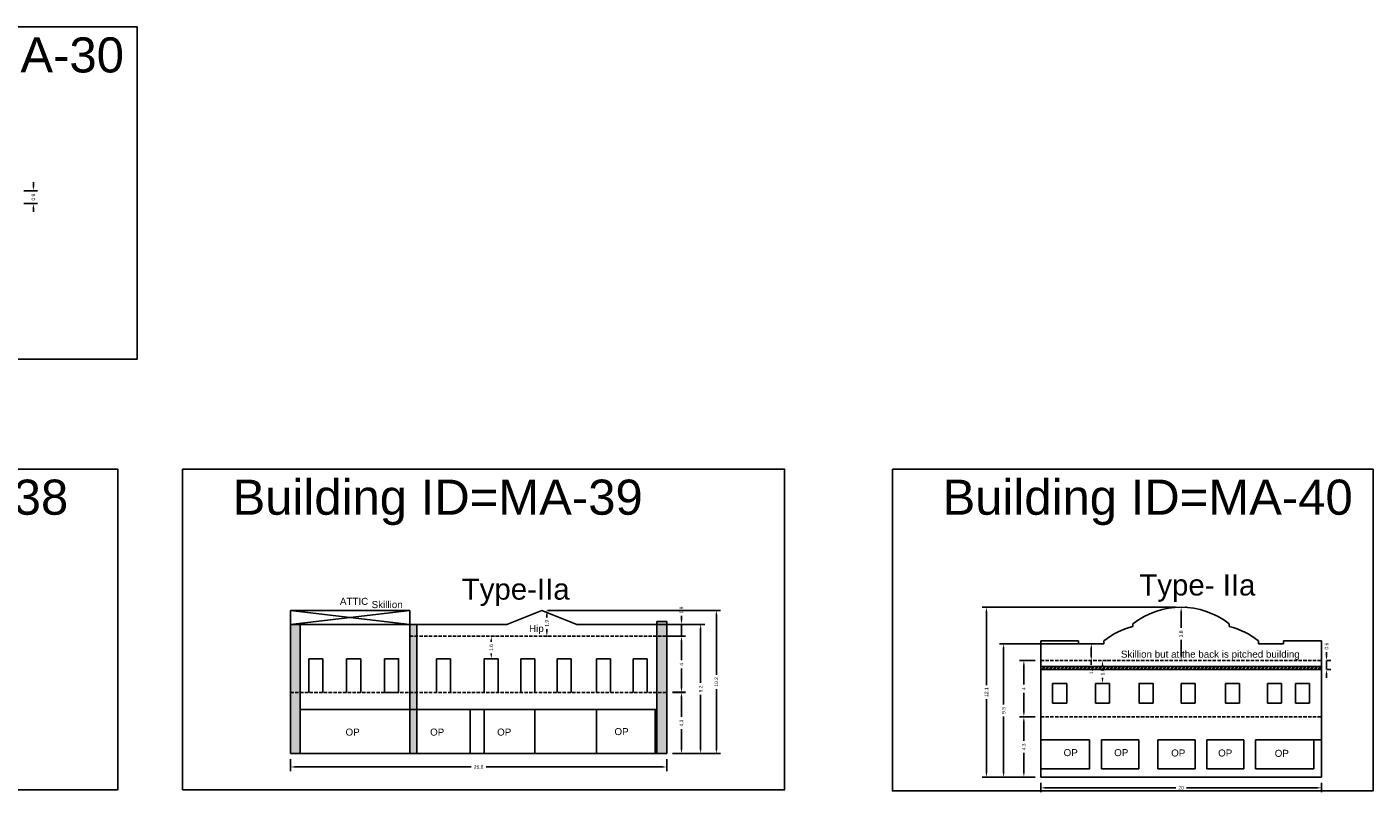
# Model space of a CAD drawing. Header units: metres. Extents: x 3416649 to 3417100, y -6712966 to -6712690.
# Tile 69 of 72: x 3417004 to 3417100, y -6712805 to -6712750. Entities that reach past the tile are written whole.
import ezdxf

# ---------------------------------------------------------------- set-up
doc = ezdxf.new("R2010")
doc.units = ezdxf.units.M
doc.linetypes.add('ACAD_ISO02W100', pattern=[15, 12, -3])
doc.layers.add('Dotted', color=7, linetype='ACAD_ISO02W100', plot=False)
doc.styles.get("Standard").update_dxf_attribs({"font": 'arial.ttf'})
doc.dimstyles.new('ISO-25', dxfattribs={"dimtxt": 0.25, "dimasz": 0.3, "dimexe": 0.3, "dimexo": 0.4, "dimgap": 0.2, "dimtad": 0, "dimdec": 1, "dimdsep": 46, "dimtxsty": 'Standard', "dimcen": 2.5, "dimadec": 0, "dimazin": 0, "dimtfac": 1, "dimtdec": 1, "dimtmove": 0, "dimatfit": 3, "dimfxl": 1, "dimarcsym": 0})

# ---------------------------------------------------------------- blocks, each defined once
blk = doc.blocks.new('*D246')
at = {"color": 0, "lineweight": -2, "transparency": 16777216}
for p, q in [((3417004.268, -6712761.667), (3417004.268, -6712761.367)), ((3417003.576, -6712761.967), (3417004.568, -6712761.967)), ((3417004.268, -6712761.967), (3417004.268, -6712761.994)), ((3417003.576, -6712762.877), (3417004.568, -6712762.877)), ((3417004.268, -6712762.877), (3417004.268, -6712762.85)), ((3417004.268, -6712763.177), (3417004.268, -6712763.477))]:
    blk.add_line(p, q, dxfattribs=at)
at = {"color": 0, "transparency": 16777216}
for points in [[(3417004.218, -6712761.667), (3417004.318, -6712761.667), (3417004.268, -6712761.967)], [(3417004.218, -6712763.177), (3417004.318, -6712763.177), (3417004.268, -6712762.877)]]:
    blk.add_solid(points, dxfattribs=at)
at = {"layer": 'Defpoints', "color": 0, "transparency": 16777216}
for p in [(3417003.176, -6712761.967), (3417004.268, -6712761.967), (3417003.176, -6712762.877)]:
    blk.add_point(p, dxfattribs=at)
at = {"color": 0, "transparency": 16777216, "insert": (3417004.268, -6712762.422), "char_height": 0.25, "attachment_point": 5, "rotation": 90}
blk.add_mtext('0.9', dxfattribs=at)
blk = doc.blocks.new('*D312')
at = {"color": 0, "lineweight": -2, "transparency": 16777216}
for p, q in [((3417049.774, -6712797.702), (3417050.717, -6712797.702)), ((3417050.417, -6712798.002), (3417050.417, -6712799.445)), ((3417050.417, -6712801.752), (3417050.417, -6712800.31)), ((3417049.774, -6712802.052), (3417050.717, -6712802.052))]:
    blk.add_line(p, q, dxfattribs=at)
at = {"color": 0, "transparency": 16777216}
for points in [[(3417050.367, -6712798.002), (3417050.467, -6712798.002), (3417050.417, -6712797.702)], [(3417050.367, -6712801.752), (3417050.467, -6712801.752), (3417050.417, -6712802.052)]]:
    blk.add_solid(points, dxfattribs=at)
at = {"layer": 'Defpoints', "color": 0, "transparency": 16777216}
for p in [(3417049.374, -6712797.702), (3417050.417, -6712797.702), (3417049.374, -6712802.052)]:
    blk.add_point(p, dxfattribs=at)
at = {"color": 0, "transparency": 16777216, "insert": (3417050.417, -6712799.877), "char_height": 0.25, "attachment_point": 5, "rotation": 90}
blk.add_mtext('4.3', dxfattribs=at)
blk = doc.blocks.new('*D313')
at = {"color": 0, "lineweight": -2, "transparency": 16777216}
for p, q in [((3417049.774, -6712793.702), (3417050.717, -6712793.702)), ((3417050.417, -6712794.002), (3417050.417, -6712795.409)), ((3417050.417, -6712797.389), (3417050.417, -6712795.982)), ((3417049.774, -6712797.689), (3417050.717, -6712797.689))]:
    blk.add_line(p, q, dxfattribs=at)
at = {"color": 0, "transparency": 16777216}
for points in [[(3417050.367, -6712794.002), (3417050.467, -6712794.002), (3417050.417, -6712793.702)], [(3417050.367, -6712797.389), (3417050.467, -6712797.389), (3417050.417, -6712797.689)]]:
    blk.add_solid(points, dxfattribs=at)
at = {"layer": 'Defpoints', "color": 0, "transparency": 16777216}
for p in [(3417049.374, -6712793.702), (3417050.417, -6712793.702), (3417049.374, -6712797.689)]:
    blk.add_point(p, dxfattribs=at)
at = {"color": 0, "transparency": 16777216, "insert": (3417050.417, -6712795.696), "char_height": 0.25, "attachment_point": 5, "rotation": 90}
blk.add_mtext('4', dxfattribs=at)
blk = doc.blocks.new('*D314')
at = {"color": 0, "lineweight": -2, "transparency": 16777216}
for p, q in [((3417037.274, -6712793.702), (3417037.174, -6712793.702)), ((3417036.874, -6712794.002), (3417036.874, -6712794.086)), ((3417036.874, -6712795.002), (3417036.874, -6712794.918)), ((3417037.274, -6712795.302), (3417037.174, -6712795.302))]:
    blk.add_line(p, q, dxfattribs=at)
at = {"color": 0, "transparency": 16777216}
for points in [[(3417036.824, -6712794.002), (3417036.924, -6712794.002), (3417036.874, -6712793.702)], [(3417036.824, -6712795.002), (3417036.924, -6712795.002), (3417036.874, -6712795.302)]]:
    blk.add_solid(points, dxfattribs=at)
at = {"layer": 'Defpoints', "color": 0, "transparency": 16777216}
for p in [(3417036.874, -6712793.702), (3417036.874, -6712793.702), (3417036.874, -6712795.302)]:
    blk.add_point(p, dxfattribs=at)
at = {"color": 0, "transparency": 16777216, "insert": (3417036.874, -6712794.502), "char_height": 0.25, "attachment_point": 5, "rotation": 90}
blk.add_mtext('1.6', dxfattribs=at)
blk = doc.blocks.new('*D315')
at = {"color": 0, "lineweight": -2, "transparency": 16777216}
for p, q in [((3417022.574, -6712802.452), (3417022.574, -6712803.306)), ((3417049.374, -6712802.452), (3417049.374, -6712803.306)), ((3417022.874, -6712803.006), (3417035.447, -6712803.006)), ((3417049.074, -6712803.006), (3417036.501, -6712803.006))]:
    blk.add_line(p, q, dxfattribs=at)
at = {"color": 0, "transparency": 16777216}
for points in [[(3417022.874, -6712802.956), (3417022.874, -6712803.056), (3417022.574, -6712803.006)], [(3417049.074, -6712802.956), (3417049.074, -6712803.056), (3417049.374, -6712803.006)]]:
    blk.add_solid(points, dxfattribs=at)
at = {"layer": 'Defpoints', "color": 0, "transparency": 16777216}
for p in [(3417022.574, -6712802.052), (3417049.374, -6712802.052), (3417049.374, -6712803.006)]:
    blk.add_point(p, dxfattribs=at)
at = {"color": 0, "transparency": 16777216, "insert": (3417035.974, -6712803.006), "char_height": 0.25, "attachment_point": 5}
blk.add_mtext('26.8', dxfattribs=at)
blk = doc.blocks.new('*D316')
at = {"color": 0, "lineweight": -2, "transparency": 16777216}
for p, q in [((3417049.074, -6712792.852), (3417050.717, -6712792.852)), ((3417050.417, -6712792.552), (3417050.417, -6712792.252)), ((3417050.417, -6712793.702), (3417050.417, -6712792.852)), ((3417049.074, -6712793.702), (3417050.717, -6712793.702)), ((3417050.417, -6712794.002), (3417050.417, -6712794.302))]:
    blk.add_line(p, q, dxfattribs=at)
at = {"color": 0, "transparency": 16777216}
for points in [[(3417050.367, -6712792.552), (3417050.467, -6712792.552), (3417050.417, -6712792.852)], [(3417050.367, -6712794.002), (3417050.467, -6712794.002), (3417050.417, -6712793.702)]]:
    blk.add_solid(points, dxfattribs=at)
at = {"layer": 'Defpoints', "color": 0, "transparency": 16777216}
for p in [(3417048.674, -6712792.852), (3417050.417, -6712792.852), (3417048.674, -6712793.702)]:
    blk.add_point(p, dxfattribs=at)
at = {"color": 0, "transparency": 16777216, "insert": (3417050.417, -6712791.824), "char_height": 0.25, "attachment_point": 5, "rotation": 90}
blk.add_mtext('0.9', dxfattribs=at)
blk = doc.blocks.new('*D317')
at = {"color": 0, "lineweight": -2, "transparency": 16777216}
for p, q in [((3417048.688, -6712792.852), (3417052.085, -6712792.852)), ((3417051.785, -6712793.152), (3417051.785, -6712797.026)), ((3417051.785, -6712801.752), (3417051.785, -6712797.878)), ((3417049.774, -6712802.052), (3417052.085, -6712802.052))]:
    blk.add_line(p, q, dxfattribs=at)
at = {"color": 0, "transparency": 16777216}
for points in [[(3417051.735, -6712793.152), (3417051.835, -6712793.152), (3417051.785, -6712792.852)], [(3417051.735, -6712801.752), (3417051.835, -6712801.752), (3417051.785, -6712802.052)]]:
    blk.add_solid(points, dxfattribs=at)
at = {"layer": 'Defpoints', "color": 0, "transparency": 16777216}
for p in [(3417048.288, -6712792.852), (3417051.785, -6712792.852), (3417049.374, -6712802.052)]:
    blk.add_point(p, dxfattribs=at)
at = {"color": 0, "transparency": 16777216, "insert": (3417051.785, -6712797.452), "char_height": 0.25, "attachment_point": 5, "rotation": 90}
blk.add_mtext('9.2', dxfattribs=at)
blk = doc.blocks.new('*D318')
at = {"color": 0, "lineweight": -2, "transparency": 16777216}
for p, q in [((3417040.874, -6712791.852), (3417041.132, -6712791.852)), ((3417040.832, -6712792.152), (3417040.832, -6712792.361)), ((3417040.832, -6712793.402), (3417040.832, -6712793.193)), ((3417040.874, -6712793.702), (3417041.132, -6712793.702))]:
    blk.add_line(p, q, dxfattribs=at)
at = {"color": 0, "transparency": 16777216}
for points in [[(3417040.782, -6712792.152), (3417040.882, -6712792.152), (3417040.832, -6712791.852)], [(3417040.782, -6712793.402), (3417040.882, -6712793.402), (3417040.832, -6712793.702)]]:
    blk.add_solid(points, dxfattribs=at)
at = {"layer": 'Defpoints', "color": 0, "transparency": 16777216}
for p in [(3417040.474, -6712791.852), (3417040.474, -6712793.702), (3417040.832, -6712793.702)]:
    blk.add_point(p, dxfattribs=at)
at = {"color": 0, "transparency": 16777216, "insert": (3417040.832, -6712792.777), "char_height": 0.25, "attachment_point": 5, "rotation": 90}
blk.add_mtext('1.9', dxfattribs=at)
blk = doc.blocks.new('*D319')
at = {"color": 0, "lineweight": -2, "transparency": 16777216}
for p, q in [((3417040.874, -6712791.852), (3417053.202, -6712791.852)), ((3417052.902, -6712792.152), (3417052.902, -6712796.44)), ((3417052.902, -6712801.752), (3417052.902, -6712797.464)), ((3417049.774, -6712802.052), (3417053.202, -6712802.052))]:
    blk.add_line(p, q, dxfattribs=at)
at = {"color": 0, "transparency": 16777216}
for points in [[(3417052.852, -6712792.152), (3417052.952, -6712792.152), (3417052.902, -6712791.852)], [(3417052.852, -6712801.752), (3417052.952, -6712801.752), (3417052.902, -6712802.052)]]:
    blk.add_solid(points, dxfattribs=at)
at = {"layer": 'Defpoints', "color": 0, "transparency": 16777216}
for p in [(3417040.474, -6712791.852), (3417052.902, -6712791.852), (3417049.374, -6712802.052)]:
    blk.add_point(p, dxfattribs=at)
at = {"color": 0, "transparency": 16777216, "insert": (3417052.902, -6712796.952), "char_height": 0.25, "attachment_point": 5, "rotation": 90}
blk.add_mtext('10.2', dxfattribs=at)
blk = doc.blocks.new('*D320')
at = {"color": 0, "lineweight": -2, "transparency": 16777216}
for p, q in [((3417075.602, -6712799.428), (3417074.502, -6712799.428)), ((3417074.802, -6712799.728), (3417074.802, -6712801.146)), ((3417074.802, -6712803.428), (3417074.802, -6712802.011)), ((3417075.602, -6712803.728), (3417074.502, -6712803.728))]:
    blk.add_line(p, q, dxfattribs=at)
at = {"color": 0, "transparency": 16777216}
for points in [[(3417074.752, -6712799.728), (3417074.852, -6712799.728), (3417074.802, -6712799.428)], [(3417074.752, -6712803.428), (3417074.852, -6712803.428), (3417074.802, -6712803.728)]]:
    blk.add_solid(points, dxfattribs=at)
at = {"layer": 'Defpoints', "color": 0, "transparency": 16777216}
for p in [(3417074.802, -6712799.428), (3417076.002, -6712799.428), (3417076.002, -6712803.728)]:
    blk.add_point(p, dxfattribs=at)
at = {"color": 0, "transparency": 16777216, "insert": (3417074.802, -6712801.578), "char_height": 0.25, "attachment_point": 5, "rotation": 90}
blk.add_mtext('4.3', dxfattribs=at)
blk = doc.blocks.new('*D321')
at = {"color": 0, "lineweight": -2, "transparency": 16777216}
for p, q in [((3417076.002, -6712804.128), (3417076.002, -6712804.795)), ((3417076.302, -6712804.495), (3417085.622, -6712804.495)), ((3417095.702, -6712804.495), (3417086.383, -6712804.495)), ((3417096.002, -6712804.128), (3417096.002, -6712804.795))]:
    blk.add_line(p, q, dxfattribs=at)
at = {"color": 0, "transparency": 16777216}
for points in [[(3417076.302, -6712804.445), (3417076.302, -6712804.545), (3417076.002, -6712804.495)], [(3417095.702, -6712804.445), (3417095.702, -6712804.545), (3417096.002, -6712804.495)]]:
    blk.add_solid(points, dxfattribs=at)
at = {"layer": 'Defpoints', "color": 0, "transparency": 16777216}
for p in [(3417076.002, -6712803.728), (3417096.002, -6712803.728), (3417096.002, -6712804.495)]:
    blk.add_point(p, dxfattribs=at)
at = {"color": 0, "transparency": 16777216, "insert": (3417086.002, -6712804.495), "char_height": 0.25, "attachment_point": 5}
blk.add_mtext('20', dxfattribs=at)
blk = doc.blocks.new('*D322')
at = {"color": 0, "lineweight": -2, "transparency": 16777216}
for p, q in [((3417075.602, -6712795.428), (3417074.502, -6712795.428)), ((3417074.802, -6712795.728), (3417074.802, -6712797.142)), ((3417074.802, -6712799.128), (3417074.802, -6712797.715)), ((3417075.602, -6712799.428), (3417074.502, -6712799.428))]:
    blk.add_line(p, q, dxfattribs=at)
at = {"color": 0, "transparency": 16777216}
for points in [[(3417074.752, -6712795.728), (3417074.852, -6712795.728), (3417074.802, -6712795.428)], [(3417074.752, -6712799.128), (3417074.852, -6712799.128), (3417074.802, -6712799.428)]]:
    blk.add_solid(points, dxfattribs=at)
at = {"layer": 'Defpoints', "color": 0, "transparency": 16777216}
for p in [(3417074.802, -6712795.428), (3417076.002, -6712795.428), (3417076.002, -6712799.428)]:
    blk.add_point(p, dxfattribs=at)
at = {"color": 0, "transparency": 16777216, "insert": (3417074.802, -6712797.428), "char_height": 0.25, "attachment_point": 5, "rotation": 90}
blk.add_mtext('4', dxfattribs=at)
blk = doc.blocks.new('*D323')
at = {"color": 0, "lineweight": -2, "transparency": 16777216}
for p, q in [((3417086.002, -6712791.928), (3417086.002, -6712793.101)), ((3417086.402, -6712791.628), (3417086.302, -6712791.628)), ((3417086.002, -6712795.128), (3417086.002, -6712793.956)), ((3417086.402, -6712795.428), (3417086.302, -6712795.428))]:
    blk.add_line(p, q, dxfattribs=at)
at = {"color": 0, "transparency": 16777216}
for points in [[(3417085.952, -6712791.928), (3417086.052, -6712791.928), (3417086.002, -6712791.628)], [(3417085.952, -6712795.128), (3417086.052, -6712795.128), (3417086.002, -6712795.428)]]:
    blk.add_solid(points, dxfattribs=at)
at = {"layer": 'Defpoints', "color": 0, "transparency": 16777216}
for p in [(3417086.002, -6712791.628), (3417086.002, -6712795.428), (3417086.002, -6712795.428)]:
    blk.add_point(p, dxfattribs=at)
at = {"color": 0, "transparency": 16777216, "insert": (3417086.002, -6712793.528), "char_height": 0.25, "attachment_point": 5, "rotation": 90}
blk.add_mtext('3.8', dxfattribs=at)
blk = doc.blocks.new('*D324')
at = {"color": 0, "lineweight": -2, "transparency": 16777216}
for p, q in [((3417079.602, -6712794.528), (3417079.602, -6712795.128)), ((3417080.002, -6712794.228), (3417079.902, -6712794.228)), ((3417079.602, -6712795.428), (3417079.602, -6712795.728)), ((3417080.002, -6712795.428), (3417079.902, -6712795.428))]:
    blk.add_line(p, q, dxfattribs=at)
at = {"color": 0, "transparency": 16777216}
for points in [[(3417079.552, -6712794.528), (3417079.652, -6712794.528), (3417079.602, -6712794.228)], [(3417079.552, -6712795.128), (3417079.652, -6712795.128), (3417079.602, -6712795.428)]]:
    blk.add_solid(points, dxfattribs=at)
at = {"layer": 'Defpoints', "color": 0, "transparency": 16777216}
for p in [(3417079.602, -6712794.228), (3417079.602, -6712795.428), (3417079.602, -6712795.428)]:
    blk.add_point(p, dxfattribs=at)
at = {"color": 0, "transparency": 16777216, "insert": (3417079.602, -6712796.143), "char_height": 0.25, "attachment_point": 5, "rotation": 90}
blk.add_mtext('1.2', dxfattribs=at)
blk = doc.blocks.new('*D325')
at = {"color": 0, "lineweight": -2, "transparency": 16777216}
for p, q in [((3417078.872, -6712794.228), (3417073.061, -6712794.228)), ((3417073.361, -6712794.528), (3417073.361, -6712798.55)), ((3417073.361, -6712803.428), (3417073.361, -6712799.407)), ((3417075.602, -6712803.728), (3417073.061, -6712803.728))]:
    blk.add_line(p, q, dxfattribs=at)
at = {"color": 0, "transparency": 16777216}
for points in [[(3417073.311, -6712794.528), (3417073.411, -6712794.528), (3417073.361, -6712794.228)], [(3417073.311, -6712803.428), (3417073.411, -6712803.428), (3417073.361, -6712803.728)]]:
    blk.add_solid(points, dxfattribs=at)
at = {"layer": 'Defpoints', "color": 0, "transparency": 16777216}
for p in [(3417073.361, -6712794.228), (3417079.272, -6712794.228), (3417076.002, -6712803.728)]:
    blk.add_point(p, dxfattribs=at)
at = {"color": 0, "transparency": 16777216, "insert": (3417073.361, -6712798.978), "char_height": 0.25, "attachment_point": 5, "rotation": 90}
blk.add_mtext('9.5', dxfattribs=at)
blk = doc.blocks.new('*D326')
at = {"color": 0, "lineweight": -2, "transparency": 16777216}
for p, q in [((3417085.602, -6712791.628), (3417071.835, -6712791.628)), ((3417072.135, -6712791.928), (3417072.135, -6712797.19)), ((3417072.135, -6712803.428), (3417072.135, -6712798.167)), ((3417075.602, -6712803.728), (3417071.835, -6712803.728))]:
    blk.add_line(p, q, dxfattribs=at)
at = {"color": 0, "transparency": 16777216}
for points in [[(3417072.085, -6712791.928), (3417072.185, -6712791.928), (3417072.135, -6712791.628)], [(3417072.085, -6712803.428), (3417072.185, -6712803.428), (3417072.135, -6712803.728)]]:
    blk.add_solid(points, dxfattribs=at)
at = {"layer": 'Defpoints', "color": 0, "transparency": 16777216}
for p in [(3417072.135, -6712791.628), (3417086.002, -6712791.628), (3417076.002, -6712803.728)]:
    blk.add_point(p, dxfattribs=at)
at = {"color": 0, "transparency": 16777216, "insert": (3417072.135, -6712797.678), "char_height": 0.25, "attachment_point": 5, "rotation": 90}
blk.add_mtext('12.1', dxfattribs=at)
blk = doc.blocks.new('*D327')
at = {"color": 0, "lineweight": -2, "transparency": 16777216}
for p, q in [((3417080.402, -6712795.728), (3417080.402, -6712795.828)), ((3417080.802, -6712795.428), (3417080.702, -6712795.428)), ((3417080.402, -6712796.758), (3417080.402, -6712796.659)), ((3417080.802, -6712797.058), (3417080.702, -6712797.058))]:
    blk.add_line(p, q, dxfattribs=at)
at = {"color": 0, "transparency": 16777216}
for points in [[(3417080.352, -6712795.728), (3417080.452, -6712795.728), (3417080.402, -6712795.428)], [(3417080.352, -6712796.758), (3417080.452, -6712796.758), (3417080.402, -6712797.058)]]:
    blk.add_solid(points, dxfattribs=at)
at = {"layer": 'Defpoints', "color": 0, "transparency": 16777216}
for p in [(3417080.402, -6712795.428), (3417080.402, -6712795.428), (3417080.402, -6712797.058)]:
    blk.add_point(p, dxfattribs=at)
at = {"color": 0, "transparency": 16777216, "insert": (3417080.402, -6712796.243), "char_height": 0.25, "attachment_point": 5, "rotation": 90}
blk.add_mtext('1.6', dxfattribs=at)
blk = doc.blocks.new('*D328')
at = {"color": 0, "lineweight": -2, "transparency": 16777216}
for p, q in [((3417096.359, -6712795.128), (3417096.359, -6712794.828)), ((3417096.359, -6712796.058), (3417096.359, -6712795.428)), ((3417096.402, -6712795.428), (3417096.659, -6712795.428)), ((3417096.359, -6712796.358), (3417096.359, -6712796.658)), ((3417096.402, -6712796.058), (3417096.659, -6712796.058))]:
    blk.add_line(p, q, dxfattribs=at)
at = {"color": 0, "transparency": 16777216}
for points in [[(3417096.309, -6712795.128), (3417096.409, -6712795.128), (3417096.359, -6712795.428)], [(3417096.309, -6712796.358), (3417096.409, -6712796.358), (3417096.359, -6712796.058)]]:
    blk.add_solid(points, dxfattribs=at)
at = {"layer": 'Defpoints', "color": 0, "transparency": 16777216}
for p in [(3417096.002, -6712795.428), (3417096.359, -6712795.428), (3417096.002, -6712796.058)]:
    blk.add_point(p, dxfattribs=at)
at = {"color": 0, "transparency": 16777216, "insert": (3417096.359, -6712794.401), "char_height": 0.25, "attachment_point": 5, "rotation": 90}
blk.add_mtext('0.6', dxfattribs=at)

msp = doc.modelspace()

# ---------------------------------------------------------------- hatches: boundary and pattern name
h = msp.add_hatch(color=256)
h.dxf.hatch_style = 1
h.paths.add_polyline_path([(3417049.374, -6712797.702), (3417048.674, -6712797.702), (3417048.674, -6712802.052), (3417049.374, -6712802.052)])
h.paths.add_polyline_path([(3417049.374, -6712793.702), (3417048.674, -6712793.702), (3417048.674, -6712797.702), (3417049.374, -6712797.702)])
h.paths.add_polyline_path([(3417049.374, -6712792.652), (3417048.674, -6712792.652), (3417048.674, -6712793.702), (3417049.374, -6712793.702)])
h.paths.add_polyline_path([(3417031.574, -6712793.702), (3417031.074, -6712793.702), (3417031.074, -6712797.702), (3417031.574, -6712797.702)])
h.paths.add_polyline_path([(3417031.574, -6712792.852), (3417031.074, -6712792.852), (3417031.074, -6712793.702), (3417031.574, -6712793.702)])
h.paths.add_polyline_path([(3417031.574, -6712797.702), (3417031.074, -6712797.702), (3417031.074, -6712798.902), (3417031.574, -6712798.902)])
h.paths.add_polyline_path([(3417031.574, -6712798.902), (3417031.074, -6712798.902), (3417031.074, -6712802.052), (3417031.574, -6712802.052)])
h.paths.add_polyline_path([(3417023.274, -6712797.702), (3417022.574, -6712797.702), (3417022.574, -6712802.052), (3417023.274, -6712802.052)])
h.paths.add_polyline_path([(3417023.274, -6712792.852), (3417022.574, -6712792.852), (3417022.574, -6712797.702), (3417023.274, -6712797.702)])
h = msp.add_hatch()
h.set_pattern_fill('ANSI32', color=256, scale=0.02)
h.set_pattern_definition([(45, (-30.56257, 0), (-0.134703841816, 0.134703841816), []), (45, (-30.47277, 0), (-0.134703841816, 0.134703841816), [])])
h.paths.add_polyline_path([(3417076.002, -6712795.858), (3417076.002, -6712796.058), (3417096.002, -6712796.058), (3417096.002, -6712795.858)])

# ---------------------------------------------------------------- linework, layer by layer
for points in [[(3416977.943, -6712750.299), (3417011.658, -6712750.299), (3417011.658, -6712773.955), (3416977.943, -6712773.955)], [(3416973.975, -6712781.797), (3417010.284, -6712781.797), (3417010.284, -6712804.632), (3416973.975, -6712804.632)], [(3417014.887, -6712781.797), (3417057.76, -6712781.797), (3417057.76, -6712804.632), (3417014.887, -6712804.632)], [(3417065.447, -6712781.797), (3417099.67, -6712781.797), (3417099.67, -6712804.714), (3417065.447, -6712804.714)], [(3417029.274, -6712795.302), (3417030.274, -6712795.302), (3417030.274, -6712797.702), (3417029.274, -6712797.702)], [(3417084.002, -6712798.458), (3417084.002, -6712797.058), (3417083.002, -6712797.058), (3417083.002, -6712798.458)], [(3417031.074, -6712798.902), (3417023.274, -6712798.902), (3417023.274, -6712802.052), (3417031.074, -6712802.052)], [(3417036.374, -6712798.902), (3417039.974, -6712798.902), (3417039.974, -6712802.052), (3417036.374, -6712802.052)], [(3417044.374, -6712798.902), (3417048.537, -6712798.902), (3417048.537, -6712802.052), (3417044.374, -6712802.052)], [(3417079.482, -6712801.078), (3417076.002, -6712801.078), (3417076.002, -6712803.128), (3417079.482, -6712803.128)], [(3417080.332, -6712801.078), (3417082.982, -6712801.078), (3417082.982, -6712803.128), (3417080.332, -6712803.128)]]:
    msp.add_lwpolyline(points, close=True)
for points in [[(3417022.574, -6712791.852), (3417031.074, -6712791.852)], [(3417022.574, -6712792.852), (3417022.574, -6712791.852)], [(3417031.074, -6712791.852), (3417022.574, -6712792.852)], [(3417022.574, -6712791.852), (3417031.074, -6712792.852)], [(3417031.074, -6712792.852), (3417031.074, -6712791.852)], [(3417037.974, -6712792.852), (3417040.474, -6712791.852)], [(3417042.974, -6712792.852), (3417040.474, -6712791.852)], [(3417022.574, -6712792.852), (3417022.574, -6712802.052)], [(3417022.574, -6712792.852), (3417037.974, -6712792.852)], [(3417023.274, -6712792.852), (3417023.274, -6712802.052)], [(3417031.074, -6712792.852), (3417031.074, -6712802.052)], [(3417031.574, -6712792.852), (3417031.574, -6712802.052)], [(3417042.974, -6712792.852), (3417048.674, -6712792.852)], [(3417048.674, -6712792.652), (3417048.674, -6712802.052)], [(3417048.674, -6712792.652), (3417049.374, -6712792.652)], [(3417049.374, -6712792.652), (3417049.374, -6712802.052)], [(3417082.572, -6712792.808), (3417082.572, -6712793.008)], [(3417089.432, -6712792.808), (3417089.432, -6712793.008)], [(3417076.002, -6712794.028), (3417076.002, -6712803.728)], [(3417078.702, -6712794.028), (3417076.002, -6712794.028)], [(3417078.702, -6712794.028), (3417078.702, -6712794.228)], [(3417078.702, -6712794.228), (3417080.502, -6712794.228)], [(3417080.502, -6712794.028), (3417080.502, -6712794.228)], [(3417091.502, -6712794.028), (3417091.502, -6712794.228)], [(3417091.502, -6712794.228), (3417093.302, -6712794.228)], [(3417093.302, -6712794.028), (3417093.302, -6712794.228)], [(3417093.302, -6712794.028), (3417096.002, -6712794.028)], [(3417096.002, -6712794.028), (3417096.002, -6712803.728)], [(3417023.874, -6712795.302), (3417023.874, -6712797.702)], [(3417024.874, -6712795.302), (3417023.874, -6712795.302)], [(3417024.874, -6712795.302), (3417024.874, -6712797.702)], [(3417026.574, -6712795.302), (3417026.574, -6712797.702)], [(3417026.574, -6712795.302), (3417027.574, -6712795.302)], [(3417027.574, -6712795.302), (3417027.574, -6712797.702)], [(3417029.274, -6712795.302), (3417029.274, -6712797.702)], [(3417029.274, -6712795.302), (3417030.274, -6712795.302)], [(3417030.274, -6712795.302), (3417030.274, -6712797.702)], [(3417032.974, -6712795.302), (3417033.974, -6712795.302)], [(3417032.974, -6712795.302), (3417032.974, -6712797.702)], [(3417033.974, -6712795.302), (3417033.974, -6712797.702)], [(3417036.374, -6712795.302), (3417036.374, -6712797.702)], [(3417036.374, -6712795.302), (3417037.374, -6712795.302)], [(3417037.374, -6712795.302), (3417037.374, -6712797.702)], [(3417038.974, -6712795.302), (3417038.974, -6712797.702)], [(3417038.974, -6712795.302), (3417039.974, -6712795.302)], [(3417039.974, -6712795.302), (3417039.974, -6712797.702)], [(3417041.574, -6712795.302), (3417041.574, -6712797.702)], [(3417041.574, -6712795.302), (3417042.574, -6712795.302)], [(3417042.574, -6712795.302), (3417042.574, -6712797.702)], [(3417044.374, -6712795.302), (3417044.374, -6712797.702)], [(3417044.374, -6712795.302), (3417045.374, -6712795.302)], [(3417045.374, -6712795.302), (3417045.374, -6712797.702)], [(3417046.974, -6712795.302), (3417046.974, -6712797.702)], [(3417046.974, -6712795.302), (3417047.974, -6712795.302)], [(3417047.974, -6712795.302), (3417047.974, -6712797.702)], [(3417076.002, -6712795.858), (3417096.002, -6712795.858)], [(3417076.002, -6712796.058), (3417096.002, -6712796.058)], [(3417077.852, -6712797.058), (3417076.852, -6712797.058)], [(3417076.852, -6712797.058), (3417076.852, -6712798.458)], [(3417077.852, -6712797.058), (3417077.852, -6712798.458)], [(3417079.902, -6712797.058), (3417080.902, -6712797.058)], [(3417079.902, -6712797.058), (3417079.902, -6712798.458)], [(3417080.902, -6712797.058), (3417080.902, -6712798.458)], [(3417086.002, -6712797.058), (3417087.002, -6712797.058)], [(3417086.002, -6712797.058), (3417086.002, -6712798.458)], [(3417087.002, -6712797.058), (3417087.002, -6712798.458)], [(3417089.152, -6712797.058), (3417089.152, -6712798.458)], [(3417089.152, -6712797.058), (3417090.152, -6712797.058)], [(3417090.152, -6712797.058), (3417090.152, -6712798.458)], [(3417092.152, -6712797.058), (3417092.152, -6712798.458)], [(3417092.152, -6712797.058), (3417093.152, -6712797.058)], [(3417093.152, -6712797.058), (3417093.152, -6712798.458)], [(3417094.152, -6712797.058), (3417094.152, -6712798.458)], [(3417094.152, -6712797.058), (3417095.152, -6712797.058)], [(3417095.152, -6712797.058), (3417095.152, -6712798.458)], [(3417077.852, -6712798.458), (3417076.852, -6712798.458)], [(3417079.902, -6712798.458), (3417080.902, -6712798.458)], [(3417086.002, -6712798.458), (3417087.002, -6712798.458)], [(3417089.152, -6712798.458), (3417090.152, -6712798.458)], [(3417092.152, -6712798.458), (3417093.152, -6712798.458)], [(3417094.152, -6712798.458), (3417095.152, -6712798.458)], [(3417023.274, -6712798.902), (3417048.674, -6712798.902)], [(3417035.374, -6712798.902), (3417035.374, -6712802.052)], [(3417036.374, -6712798.902), (3417036.374, -6712802.052)], [(3417039.974, -6712798.902), (3417039.974, -6712802.052)], [(3417044.374, -6712798.902), (3417044.374, -6712802.052)], [(3417076.002, -6712801.078), (3417079.482, -6712801.078)], [(3417079.482, -6712801.078), (3417079.482, -6712803.128)], [(3417080.332, -6712801.078), (3417080.332, -6712803.128)], [(3417080.332, -6712801.078), (3417082.982, -6712801.078)], [(3417082.982, -6712801.078), (3417082.982, -6712803.128)], [(3417084.352, -6712801.078), (3417084.352, -6712803.128)], [(3417084.352, -6712801.078), (3417087.002, -6712801.078)], [(3417087.002, -6712801.078), (3417087.002, -6712803.128)], [(3417087.822, -6712801.078), (3417087.822, -6712803.128)], [(3417087.822, -6712801.078), (3417090.472, -6712801.078)], [(3417090.472, -6712801.078), (3417090.472, -6712803.128)], [(3417091.292, -6712801.078), (3417091.292, -6712803.128)], [(3417091.292, -6712801.078), (3417096.002, -6712801.078)], [(3417095.452, -6712801.078), (3417095.452, -6712803.128)], [(3417022.574, -6712802.052), (3417049.374, -6712802.052)], [(3417076.002, -6712803.128), (3417079.482, -6712803.128)], [(3417080.332, -6712803.128), (3417082.982, -6712803.128)], [(3417084.352, -6712803.128), (3417087.002, -6712803.128)], [(3417087.822, -6712803.128), (3417090.472, -6712803.128)], [(3417091.292, -6712803.128), (3417095.452, -6712803.128)], [(3417076.002, -6712803.728), (3417096.002, -6712803.728)]]:
    msp.add_lwpolyline(points)
for centre, radius, start, end in [((3417086.002, -6712797.203), 5.575, 52.03118, 127.96882), ((3417083.7, -6712797.908), 5.028, 102.96309, 129.49922), ((3417088.304, -6712797.908), 5.028, 50.50078, 77.03691)]:
    msp.add_arc(centre, radius, start, end)
at = {"layer": 'Dotted', "ltscale": 0.02}
for points in [[(3417031.074, -6712793.702), (3417049.374, -6712793.702)], [(3417076.002, -6712795.428), (3417096.002, -6712795.428)], [(3417022.574, -6712797.702), (3417049.374, -6712797.702)], [(3417076.002, -6712799.428), (3417096.002, -6712799.428)]]:
    msp.add_lwpolyline(points, dxfattribs=at)

# ---------------------------------------------------------------- texts
at = {"attachment_point": 1}
for s, width, heights, insert, char_height in [('Building ID=MA-30', 67.86454, [0.517], (3416981.506, -6712751.043), 2.5), ('Building ID=MA-38', 67.86454, [0.517], (3416977.538, -6712782.541), 2.5), ('Building ID=MA-39', 67.86454, [0.517], (3417018.451, -6712782.541), 2.5), ('Building ID=MA-40', 67.86454, [0.517], (3417069.011, -6712782.541), 2.5), ('Type-IIa ', 9.99112, [0.517], (3417034.773, -6712789.59), 1.5), ('Type- IIa', 9.99112, [0.517], (3417083.024, -6712789.296), 1.5), ('ATTIC', 1.17554, [0], (3417026.096, -6712790.959), 0.5), ('Skillion', 1.17554, [0], (3417028.356, -6712791.193), 0.5), ('Hip', 1.17554, [0], (3417039.565, -6712792.892), 0.5), ('Skillion but at the back is pitched building', 15.45355, [0], (3417081.713, -6712794.722), 0.5), ('OP', 1.17554, [0], (3417026.497, -6712800.272), 0.5), ('OP', 1.17554, [0], (3417032.518, -6712800.272), 0.5), ('OP', 1.17554, [0], (3417037.291, -6712800.272), 0.5), ('OP', 1.17554, [0], (3417045.647, -6712800.237), 0.5), ('OP', 1.17554, [0], (3417077.634, -6712801.734), 0.5), ('OP', 1.17554, [0], (3417081.233, -6712801.734), 0.5), ('OP', 1.17554, [0], (3417085.29, -6712801.76), 0.5), ('OP', 1.17554, [0], (3417088.634, -6712801.76), 0.5), ('OP', 1.17554, [0], (3417092.666, -6712801.785), 0.5)]:
    msp.add_mtext_dynamic_manual_height_columns(s, width=width, gutter_width=12.5, heights=heights, dxfattribs=dict(at, insert=insert, char_height=char_height))

# ---------------------------------------------------------------- dimensions: what is measured, and where the dimension line sits
for base, p1, p2, picture, middle in [((3417004.268, -6712761.967), (3417003.176, -6712762.877), (3417003.176, -6712761.967), '*D246', (3417004.268, -6712762.422)), ((3417040.831860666, -6712793.702126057), (3417040.473957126, -6712791.852126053), (3417040.473957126, -6712793.702126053), '*D318', (3417040.831860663, -6712792.777126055)), ((3417052.902, -6712791.852), (3417049.374, -6712802.052), (3417040.474, -6712791.852), '*D319', (3417052.902, -6712796.952)), ((3417050.416972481, -6712792.852126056), (3417048.673957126, -6712793.702126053), (3417048.673957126, -6712792.852126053), '*D316', (3417050.416972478, -6712791.824295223)), ((3417072.135, -6712791.628), (3417076.002, -6712803.728), (3417086.002, -6712791.628), '*D326', (3417072.135, -6712797.678)), ((3417086.002, -6712795.428), (3417086.002, -6712791.628), (3417086.002, -6712795.428), '*D323', (3417086.002, -6712793.528)), ((3417051.785, -6712792.852), (3417049.374, -6712802.052), (3417048.288, -6712792.852), '*D317', (3417051.785, -6712797.452)), ((3417050.417, -6712793.702), (3417049.374, -6712797.689), (3417049.374, -6712793.702), '*D313', (3417050.417, -6712795.696)), ((3417073.361, -6712794.228), (3417076.002, -6712803.728), (3417079.272, -6712794.228), '*D325', (3417073.361, -6712798.978)), ((3417079.602, -6712795.428), (3417079.602, -6712794.228), (3417079.602, -6712795.428), '*D324', (3417079.602, -6712796.143)), ((3417096.359, -6712795.428), (3417096.002, -6712796.058), (3417096.002, -6712795.428), '*D328', (3417096.359, -6712794.401)), ((3417074.802, -6712795.428), (3417076.002, -6712799.428), (3417076.002, -6712795.428), '*D322', (3417074.802, -6712797.428)), ((3417050.416972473, -6712797.702126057), (3417049.373957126, -6712802.052126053), (3417049.373957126, -6712797.702126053), '*D312', (3417050.41697247, -6712799.877126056)), ((3417074.802, -6712799.428), (3417076.002, -6712803.728), (3417076.002, -6712799.428), '*D320', (3417074.802, -6712801.578))]:
    dim = msp.add_linear_dim(base=base, p1=p1, p2=p2, angle=90, dimstyle='ISO-25')
    dim.commit()
    dim.dimension.update_dxf_attribs({"geometry": picture, "text_midpoint": middle})
for base, p1, p2, picture, middle in [((3417036.874, -6712793.702), (3417036.874, -6712795.302), (3417036.874, -6712793.702), '*D314', (3417036.874, -6712794.502)), ((3417080.402, -6712795.428), (3417080.402, -6712797.058), (3417080.402, -6712795.428), '*D327', (3417080.402, -6712796.243))]:
    dim = msp.add_linear_dim(base=base, p1=p1, p2=p2, angle=90, dimstyle='ISO-25')
    dim.commit()
    dim.dimension.update_dxf_attribs({"geometry": picture, "text_midpoint": middle, "dimtype": 160})
for base, p1, p2, picture, middle in [((3417049.374, -6712803.006), (3417022.574, -6712802.052), (3417049.374, -6712802.052), '*D315', (3417035.974, -6712803.006)), ((3417096.002, -6712804.495), (3417076.002, -6712803.728), (3417096.002, -6712803.728), '*D321', (3417086.002, -6712804.495))]:
    dim = msp.add_linear_dim(base=base, p1=p1, p2=p2, dimstyle='ISO-25')
    dim.commit()
    dim.dimension.update_dxf_attribs({"geometry": picture, "text_midpoint": middle})

doc.saveas('drawing.dxf')
